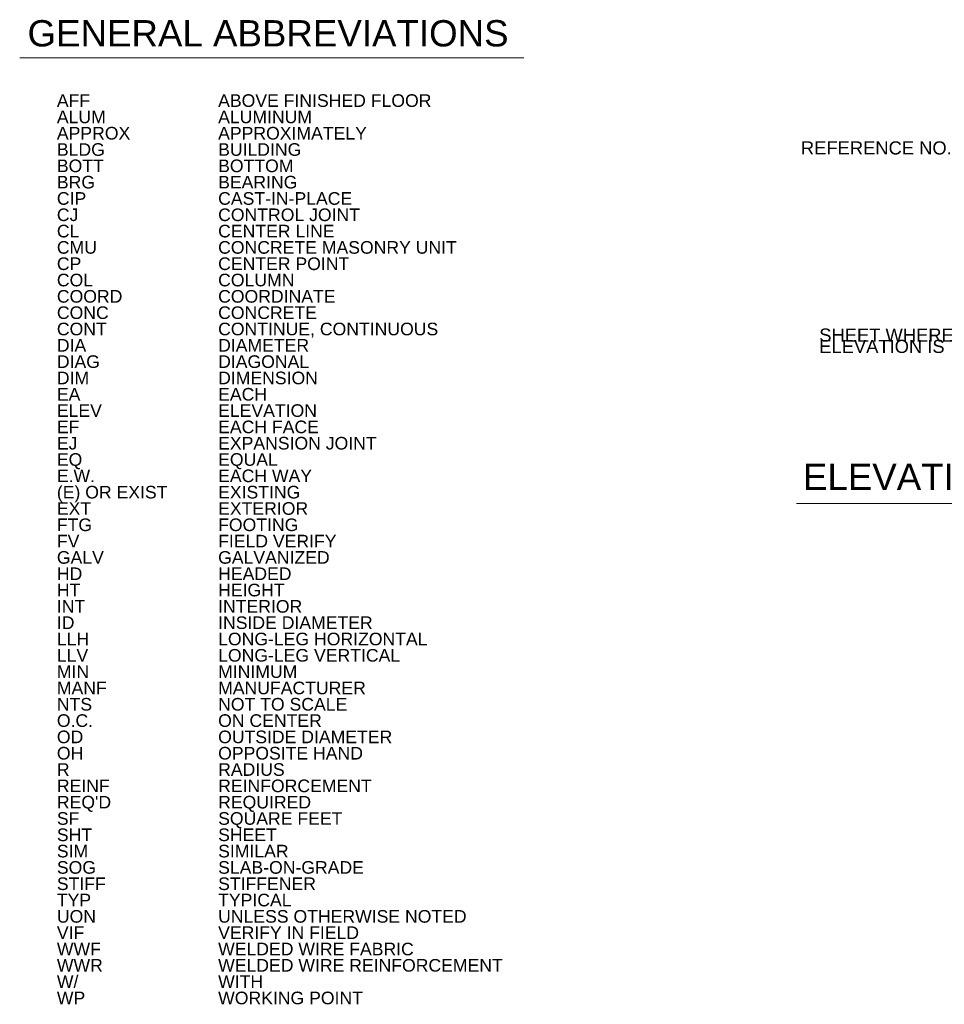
# Paper-space layout 'Layout1' of a CAD drawing. Header units: inches. Extents: x 6.2 to 32.4, y 1.7 to 19.9.
# Tile 1 of 2: x 6.2 to 15, y 10.5 to 19.9. Entities that reach past the tile are written whole.
import ezdxf
from ezdxf.enums import TextEntityAlignment as Align

# ---------------------------------------------------------------- set-up
doc = ezdxf.new("R2010")
doc.units = ezdxf.units.IN
doc.header["$MEASUREMENT"] = 0
for name, color, linetype, lineweight in [('G-ANNO-PATT', 9, 'Continuous', 0), ('G-ANNO-TEXT', 7, 'Continuous', 0), ('G-ANNO-TTLB', 4, 'Continuous', 40)]:
    doc.layers.add(name, color=color, linetype=linetype, lineweight=lineweight)
doc.styles.add('General text and schedules', font='arial.ttf', dxfattribs={"height": 0.125})
doc.styles.add('Large General text and schedules', font='arial.ttf', dxfattribs={"height": 0.25})
doc.styles.add('Medium General text and schedules', font='arial.ttf', dxfattribs={"height": 0.1875})
doc.styles.add('Title Block - General', font='arial.ttf', dxfattribs={"height": 0.12})

psp = doc.layouts.get("Layout1")

# ---------------------------------------------------------------- linework, layer by layer
at = {"layer": 'G-ANNO-PATT'}
for p, q in [((6.1909, 19.5329), (10.9912, 19.5329)), ((13.5863, 15.2883), (17.8752, 15.2883))]:
    psp.add_line(p, q, dxfattribs=at)

# ---------------------------------------------------------------- texts
at = {"layer": 'G-ANNO-TEXT'}
for s, height, style, p in [('GENERAL ABBREVIATIONS', 0.25, 'Large General text and schedules', (6.2651, 19.8902)), ('REFERENCE NO.', 0.125, 'General text and schedules', (13.628, 18.7363)), ('ELEVATION REFERENCE', 0.25, 'Medium General text and schedules', (13.6473, 15.6673))]:
    psp.add_text(s, height=height, dxfattribs=dict(at, style=style)).set_placement(p, align=Align.TOP_LEFT)
at = {"layer": 'G-ANNO-TEXT', "insert": (13.8024, 16.9546), "char_height": 0.1875, "attachment_point": 1, "line_spacing_factor": 0.517683, "style": 'General text and schedules'}
psp.add_mtext('\\H0.666667x;SHEET WHERE\\PELEVATION IS TAKEN', dxfattribs=at)
at = {"layer": 'G-ANNO-TTLB', "color": 3, "linetype": 'Continuous', "lineweight": 30, "char_height": 0.12, "attachment_point": 1, "line_spacing_factor": 0.776524, "style": 'Title Block - General'}
for s, insert in [("AFF\\PALUM\\PAPPROX\\PBLDG\\PBOTT\\PBRG\\PCIP\\PCJ\\PCL\\PCMU\\PCP\\PCOL\\PCOORD\\PCONC\\PCONT\\PDIA\\PDIAG\\PDIM\\PEA\\PELEV\\PEF\\PEJ\\PEQ\\PE.W.\\P(E) OR EXIST\\PEXT\\PFTG\\PFV\\PGALV\\PHD\\PHT\\PINT\\PID\\PLLH\\PLLV\\PMIN\\PMANF\\PNTS\\PO.C.\\POD\\POH\\PR\\PREINF\\PREQ'D\\PSF\\PSHT\\PSIM\\PSOG\\PSTIFF\\PTYP\\PUON\\PVIF\\PWWF\\PWWR\\PW/\\PWP\\P\\P", (6.5448, 19.1846)), ('ABOVE FINISHED FLOOR\\PALUMINUM\\PAPPROXIMATELY\\PBUILDING\\PBOTTOM\\PBEARING\\PCAST-IN-PLACE\\PCONTROL JOINT\\PCENTER LINE\\PCONCRETE MASONRY UNIT\\PCENTER POINT\\PCOLUMN\\PCOORDINATE\\PCONCRETE\\PCONTINUE, CONTINUOUS\\PDIAMETER\\PDIAGONAL\\PDIMENSION\\PEACH\\PELEVATION\\PEACH FACE\\PEXPANSION JOINT\\PEQUAL\\PEACH WAY\\PEXISTING\\PEXTERIOR\\PFOOTING\\PFIELD VERIFY\\PGALVANIZED\\PHEADED\\PHEIGHT\\PINTERIOR\\PINSIDE DIAMETER\\PLONG-LEG HORIZONTAL\\PLONG-LEG VERTICAL\\PMINIMUM\\PMANUFACTURER\\PNOT TO SCALE\\PON CENTER\\POUTSIDE DIAMETER\\POPPOSITE HAND\\PRADIUS\\PREINFORCEMENT\\PREQUIRED\\PSQUARE FEET\\PSHEET\\PSIMILAR\\PSLAB-ON-GRADE\\PSTIFFENER\\PTYPICAL\\PUNLESS OTHERWISE NOTED\\PVERIFY IN FIELD\\PWELDED WIRE FABRIC\\PWELDED WIRE REINFORCEMENT\\PWITH\\PWORKING POINT\\P\\P', (8.08, 19.1846))]:
    psp.add_mtext(s, dxfattribs=dict(at, insert=insert))

doc.saveas('drawing.dxf')
